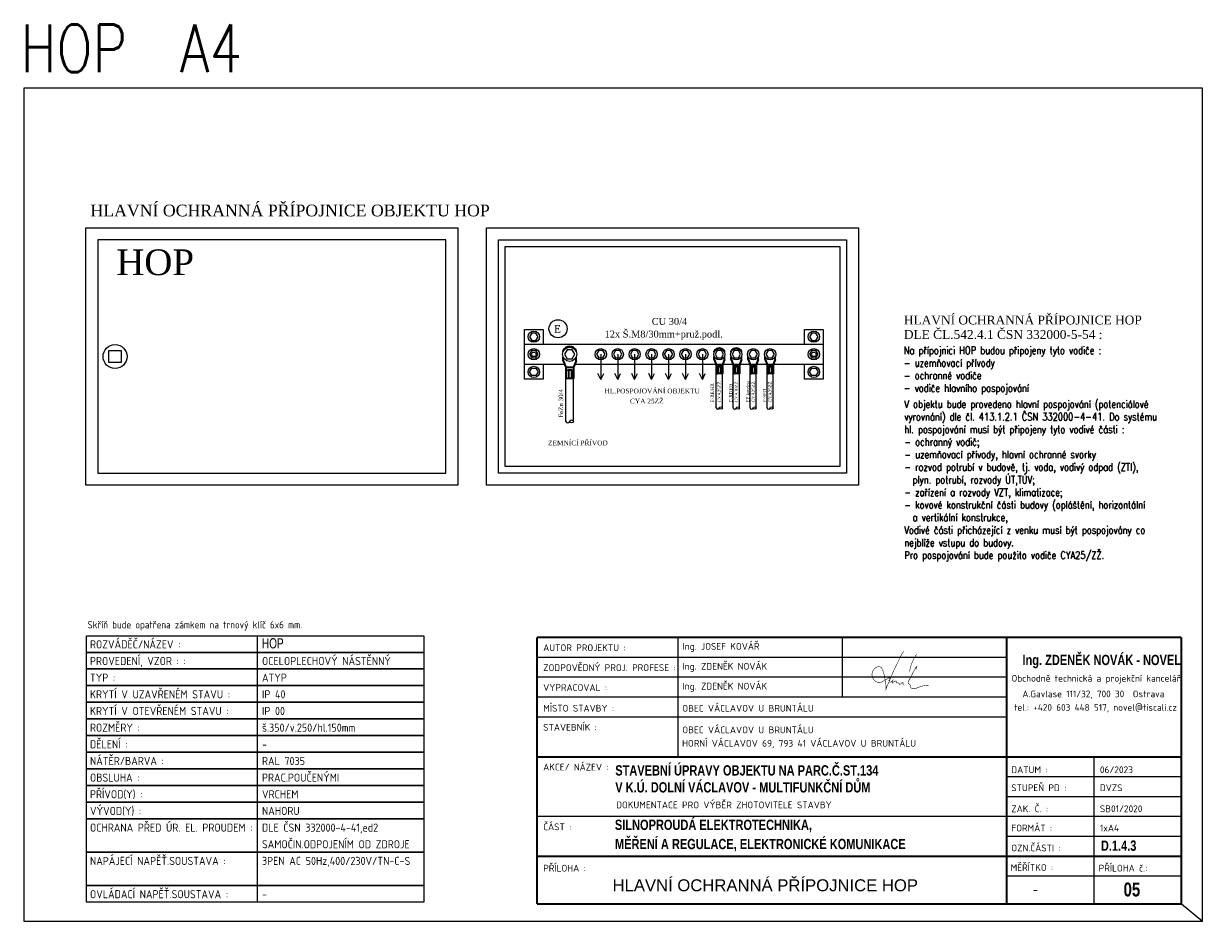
# Model space of a CAD drawing. Header units: millimetres. Extents: x 8237 to 30801, y -1519 to 3799.
# Tile 1 of 4: x 10790 to 11069, y -1519 to -1307. Entities that reach past the tile are written whole.
import ezdxf
from ezdxf.enums import TextEntityAlignment as Align

# ---------------------------------------------------------------- set-up
doc = ezdxf.new("R2010")
doc.units = ezdxf.units.MM
doc.header["$LTSCALE"] = 10
doc.linetypes.add('CENTER', pattern=[2, 1.25, -0.25, 0.25, -0.25])
for name, color, linetype in [('00-A-MOTOR', 3, 'Continuous'), ('00-A-ZEM', 3, 'Continuous'), ('DETAIL', 7, 'Continuous'), ('E1', 3, 'Continuous')]:
    doc.layers.add(name, color=color, linetype=linetype)
doc.styles.add('ad_nadpis', font='impact.ttf')
doc.styles.add('ad_popis', font='isocpeur.ttf')
doc.styles.add('ARIAL', font='arial.ttf')
doc.styles.add('ARIEL3', font='arial.ttf', dxfattribs={"width": 0.7, "height": 3})
doc.styles.add('ISOCP', font='isocp.shx')
doc.styles.add('ROMANS', font='ROMANS.SHX', dxfattribs={"width": 0.8})
doc.styles.add('styl1', font='times.ttf')

# ---------------------------------------------------------------- blocks, each defined once
blk = doc.blocks.new('A$C382656C6')
at = {"color": 7}
blk.add_line((50.06, 0), (50.06, -78.19), dxfattribs=at)
for points in [[(0, 0), (98.99, 0), (98.99, -4.89), (0, -4.89)], [(0, -4.89), (98.99, -4.89), (98.99, -9.77), (0, -9.77)], [(0, -9.77), (98.99, -9.77), (98.99, -14.66), (0, -14.66)], [(0, -14.66), (98.99, -14.66), (98.99, -19.55), (0, -19.55)], [(0, -19.55), (98.99, -19.55), (98.99, -24.43), (0, -24.43)], [(0, -24.43), (98.99, -24.43), (98.99, -29.32), (0, -29.32)], [(0, -29.32), (98.99, -29.32), (98.99, -34.21), (0, -34.21)], [(0, -34.21), (98.99, -34.21), (98.99, -39.09), (0, -39.09)], [(0, -39.09), (98.99, -39.09), (98.99, -43.98), (0, -43.98)], [(0, -43.98), (98.99, -43.98), (98.99, -48.87), (0, -48.87)], [(0, -48.87), (98.99, -48.87), (98.99, -53.75), (0, -53.75)], [(0, -53.75), (98.99, -53.75), (98.99, -63.53), (0, -63.53)], [(0, -63.53), (98.99, -63.53), (98.99, -73.3), (0, -73.3)], [(0, -73.3), (98.99, -73.3), (98.99, -78.19), (0, -78.19)]]:
    blk.add_lwpolyline(points, close=True, dxfattribs=at)
at = {"color": 5, "linetype": 'Continuous', "style": 'ISOCP'}
for s, p in [('ROZVÁDĚČ/NÁZEV :', (1.07, -3.73)), ('PROVEDENÍ, VZOR : :', (1.07, -8.62)), ('TYP :', (1.07, -13.51)), ('KRYTÍ V UZAVŘENÉM STAVU :', (1.07, -18.39)), ('KRYTÍ V OTEVŘENÉM STAVU :', (1.07, -23.28)), ('ROZMĚRY :', (1.07, -28.17)), ('DĚLENÍ :', (1.07, -33.05)), ('NÁTĚR/BARVA :', (1.07, -37.94)), ('OBSLUHA :', (1.07, -42.83)), ('PŘÍVOD(Y) :', (1.07, -47.71)), ('VÝVOD(Y) :', (1.07, -52.6)), ('OCHRANA PŘED ÚR. EL. PROUDEM :', (1.07, -57.49)), ('NAPÁJECÍ NAPĚŤ.SOUSTAVA :', (1.07, -67.26)), ('OVLÁDACÍ NAPĚŤ.SOUSTAVA :', (1.07, -77.03))]:
    blk.add_text(s, height=2.38, dxfattribs=at).set_placement(p)

msp = doc.modelspace()

# ---------------------------------------------------------------- linework, layer by layer
at = {"color": 7}
for p, q in [((10926.304, -1385.106), (10926.304, -1391.06)), ((10930.294, -1385.106), (10930.294, -1391.06)), ((10934.283, -1385.106), (10934.283, -1391.06)), ((10938.273, -1385.106), (10938.273, -1391.06)), ((10942.263, -1385.106), (10942.263, -1391.06)), ((10946.252, -1385.106), (10946.252, -1391.06)), ((10950.242, -1385.106), (10950.242, -1391.06)), ((10926.304, -1391.06), (10925.626, -1389.664)), ((10926.304, -1391.06), (10926.983, -1389.664)), ((10930.294, -1391.06), (10929.615, -1389.664)), ((10930.294, -1391.06), (10930.973, -1389.664)), ((10934.283, -1391.06), (10933.605, -1389.664)), ((10934.283, -1391.06), (10934.962, -1389.664)), ((10938.273, -1391.06), (10937.594, -1389.664)), ((10938.273, -1391.06), (10938.952, -1389.664)), ((10942.263, -1391.06), (10941.584, -1389.664)), ((10942.263, -1391.06), (10942.941, -1389.664)), ((10946.252, -1391.06), (10945.573, -1389.664)), ((10946.252, -1391.06), (10946.931, -1389.664)), ((10950.242, -1391.06), (10949.563, -1389.664)), ((10950.242, -1391.06), (10950.92, -1389.664)), ((10953.509, -1397.747), (10953.509, -1389.695)), ((10954.958, -1397.747), (10954.958, -1389.695)), ((10957.499, -1397.747), (10957.499, -1389.695)), ((10958.948, -1397.747), (10958.948, -1389.695)), ((10961.488, -1397.747), (10961.488, -1389.695)), ((10962.937, -1397.747), (10962.937, -1389.695)), ((10965.478, -1397.747), (10965.478, -1389.695)), ((10966.927, -1397.747), (10966.927, -1389.695)), ((10918.067, -1400.908), (10918.067, -1390.842)), ((10919.879, -1400.908), (10919.879, -1390.842)), ((11021.933, -1479.963), (11021.933, -1451.831)), ((11021.933, -1479.963), (11021.933, -1451.831)), ((11042.524, -1508.096), (11042.524, -1479.963)), ((11042.524, -1507.953), (11042.524, -1479.963))]:
    msp.add_line(p, q, dxfattribs=at)
for p, q in [((10944.451, -1451.831), (10944.451, -1479.963)), ((10983.192, -1451.831), (10983.192, -1465.897)), ((11021.933, -1456.52), (10911.304, -1456.52)), ((11021.933, -1461.208), (10911.304, -1461.208)), ((11021.933, -1461.208), (10911.304, -1461.208)), ((11021.933, -1465.897), (10911.304, -1465.897)), ((11021.933, -1465.897), (10911.304, -1465.897)), ((11021.933, -1470.586), (10911.304, -1470.586)), ((11016.227, -1479.963), (10911.304, -1479.963)), ((11063.114, -1484.652), (11021.933, -1484.652)), ((11063.114, -1489.341), (11021.933, -1489.341)), ((11021.933, -1494.03), (10911.304, -1494.03)), ((11063.114, -1494.03), (11021.933, -1494.03)), ((11063.114, -1498.718), (11021.933, -1498.718)), ((11063.114, -1503.407), (11021.933, -1503.407)), ((11063.114, -1508.096), (11021.933, -1508.096)), ((11042.524, -1514.754), (11042.524, -1508.072)), ((11063.114, -1514.61), (11068.032, -1518.709))]:
    msp.add_line(p, q)
for points in [[(10790.337, -1322.359), (10790.337, -1518.709), (11068.032, -1518.709), (11068.032, -1322.359)], [(10804.989, -1355.33), (10892.603, -1355.33), (10892.603, -1415.932), (10804.989, -1415.932)], [(10899.403, -1355.33), (10987.016, -1355.33), (10987.016, -1415.932), (10899.403, -1415.932)], [(10889.779, -1358.154), (10807.814, -1358.154), (10807.814, -1413.108), (10889.779, -1413.108)], [(10902.227, -1358.154), (10984.192, -1358.154), (10984.192, -1413.108), (10902.227, -1413.108)], [(10903.78, -1359.707), (10982.639, -1359.707), (10982.639, -1411.555), (10903.78, -1411.555)], [(10911.528, -1380.951), (10911.028, -1380.086), (10910.029, -1380.086), (10909.53, -1380.951), (10910.029, -1381.816), (10911.028, -1381.816)], [(10977.489, -1380.951), (10976.989, -1380.086), (10975.99, -1380.086), (10975.491, -1380.951), (10975.99, -1381.816), (10976.989, -1381.816)], [(10813.295, -1387.065), (10810.426, -1387.065), (10810.426, -1384.197), (10813.295, -1384.197)], [(10911.528, -1385.106), (10911.028, -1384.241), (10910.029, -1384.241), (10909.53, -1385.106), (10910.029, -1385.971), (10911.028, -1385.971)], [(10920.219, -1385.106), (10919.594, -1384.025), (10918.346, -1384.025), (10917.721, -1385.106), (10918.346, -1386.188), (10919.594, -1386.188)], [(10927.303, -1385.106), (10926.804, -1384.241), (10925.805, -1384.241), (10925.305, -1385.106), (10925.805, -1385.971), (10926.804, -1385.971)], [(10931.293, -1385.106), (10930.793, -1384.241), (10929.794, -1384.241), (10929.295, -1385.106), (10929.794, -1385.971), (10930.793, -1385.971)], [(10935.282, -1385.106), (10934.783, -1384.241), (10933.784, -1384.241), (10933.285, -1385.106), (10933.784, -1385.971), (10934.783, -1385.971)], [(10939.272, -1385.106), (10938.772, -1384.241), (10937.774, -1384.241), (10937.274, -1385.106), (10937.774, -1385.971), (10938.772, -1385.971)], [(10943.261, -1385.106), (10942.762, -1384.241), (10941.763, -1384.241), (10941.264, -1385.106), (10941.763, -1385.971), (10942.762, -1385.971)], [(10947.251, -1385.106), (10946.752, -1384.241), (10945.753, -1384.241), (10945.253, -1385.106), (10945.753, -1385.971), (10946.752, -1385.971)], [(10951.241, -1385.106), (10950.741, -1384.241), (10949.742, -1384.241), (10949.243, -1385.106), (10949.742, -1385.971), (10950.741, -1385.971)], [(10955.23, -1385.106), (10954.731, -1384.241), (10953.732, -1384.241), (10953.232, -1385.106), (10953.732, -1385.971), (10954.731, -1385.971)], [(10959.22, -1385.106), (10958.72, -1384.241), (10957.721, -1384.241), (10957.222, -1385.106), (10957.721, -1385.971), (10958.72, -1385.971)], [(10963.209, -1385.106), (10962.71, -1384.241), (10961.711, -1384.241), (10961.211, -1385.106), (10961.711, -1385.971), (10962.71, -1385.971)], [(10967.199, -1385.106), (10966.699, -1384.241), (10965.7, -1384.241), (10965.201, -1385.106), (10965.7, -1385.971), (10966.699, -1385.971)], [(10977.489, -1385.106), (10976.989, -1384.241), (10975.99, -1384.241), (10975.491, -1385.106), (10975.99, -1385.971), (10976.989, -1385.971)], [(10911.528, -1389.262), (10911.028, -1390.127), (10910.029, -1390.127), (10909.53, -1389.262), (10910.029, -1388.397), (10911.028, -1388.397)], [(10977.489, -1389.262), (10976.989, -1390.127), (10975.99, -1390.127), (10975.491, -1389.262), (10975.99, -1388.397), (10976.989, -1388.397)]]:
    msp.add_lwpolyline(points, close=True, dxfattribs=at)
for points in [[(10912.727, -1387.53), (10912.727, -1390.941), (10908.331, -1390.941), (10908.331, -1379.271), (10912.727, -1379.271), (10912.727, -1382.682)], [(10974.292, -1382.682), (10974.292, -1379.271), (10978.688, -1379.271), (10978.688, -1390.941), (10974.292, -1390.941), (10974.292, -1387.53)], [(10917.826, -1387.53), (10908.331, -1387.53), (10908.331, -1382.682), (10916, -1382.682)], [(10916, -1382.682), (10978.688, -1382.682)], [(10922.201, -1387.53), (10920.114, -1387.53)], [(10978.688, -1387.53), (10922.201, -1387.53)]]:
    msp.add_lwpolyline(points, dxfattribs=at)
at = {"const_width": 0.468}
for points in [[(10911.304, -1451.831), (11063.114, -1451.831)], [(10911.304, -1451.831), (10911.304, -1514.61)], [(11021.933, -1451.831), (11021.933, -1514.61)], [(11063.114, -1451.831), (11063.114, -1514.61)], [(10911.304, -1479.963), (11063.114, -1479.963)], [(10911.304, -1503.407), (11063.114, -1503.407)], [(10911.304, -1514.61), (11063.114, -1514.61)]]:
    msp.add_lwpolyline(points, dxfattribs=at)
at = {"color": 7, "elevation": 2.236}
msp.add_lwpolyline([(10997.658, -1455.071, 0.125, 0.125, 0), (10997.159, -1455.862, 0.125, 0.125, 0), (10996.899, -1456.394, 0.125, 0.125, 0), (10996.671, -1456.882, 0.125, 0.125, 0), (10996.4, -1457.424, 0.125, 0.125, 0), (10996.063, -1458.096, 0.125, 0.125, 0), (10995.836, -1458.595, 0.125, 0.125, 0), (10995.564, -1459.158, 0.125, 0.125, 0), (10995.26, -1459.801, 0.125, 0.125, 0), (10994.999, -1460.365, 0.125, 0.125, 0), (10994.804, -1460.864, 0.125, 0.125, 0), (10994.109, -1462.505, 0.125, 0.125, 0), (10993.73, -1463.339, 0.125, 0.125, 0), (10993.502, -1464.022, 0.125, 0.125, 0), (10993.502, -1463.264, 0.125, 0.125, 0), (10993.426, -1462.7, 0.125, 0.125, 0), (10993.35, -1462.277, 0.125, 0.125, 0), (10993.241, -1461.594, 0.125, 0.125, 0), (10993.133, -1460.987, 0.125, 0.125, 0.069281), (10992.524, -1459.119, 0.125, 0.125, 0.363408), (10991.602, -1458.707, 0.125, 0.125, 0.6253776), (10990.994, -1462.123, 0.125, 0.125, 0.2725991), (10992.557, -1462.274, 0.125, 0.125, 0.0590795), (10994.575, -1461.028, 0, 0, 0)], format="xyseb", dxfattribs=at)
at = {"color": 7, "const_width": 0.125, "elevation": 2.236}
for points in [[(11000.684, -1455.808), (11000.535, -1456.035, 0.1024738), (10999.047, -1459.796, -11.5580531)], [(11000.538, -1459.304), (11000.7, -1459.045), (11000.782, -1458.801, 1.0178088), (11000.646, -1458.759), (11000.457, -1458.99), (10998.776, -1462.19, 0.1526458), (10998.72, -1462.495, 0.2626554), (10998.927, -1462.776, -0.2350426), (10999.201, -1463.11, -0.0361086), (10999.241, -1463.365, 0.3362865), (10999.708, -1463.887, 0.1312034), (11000.493, -1463.832, -0.1047682), (11003.554, -1463.077, -4.7996007)], [(10994.575, -1461.028, 0.1710202), (10994.223, -1461.857, 0.0557219), (10994.238, -1462.157, 0.5658082), (10994.647, -1462.321, 0.0556213), (10995.219, -1461.776, 10.698259)], [(10995.219, -1461.776), (10995.073, -1462.032, 0.0865717), (10994.909, -1462.494, 0.8922164), (10995.036, -1462.531), (10995.296, -1462.33, -0.0830102), (10995.779, -1462.07, -0.6868705), (10995.965, -1462.292, 0.6547362), (10996.151, -1462.536, -0.1742059), (10996.501, -1462.574, -0.242818), (10996.597, -1462.701, 0.1915647), (10996.687, -1462.849, 0.3876888), (10996.857, -1462.833, -0.1065624), (10997.436, -1462.42, -0.390694), (10997.542, -1462.457, -0.2497165), (10997.542, -1462.552, 0.1936751), (10997.51, -1462.849, 0.7562619), (10997.674, -1462.849, -0.0943415)]]:
    msp.add_lwpolyline(points, format="xyb", dxfattribs=at)
at = {"color": 60}
msp.add_circle((10916.224, -1379.08), 2.128, dxfattribs=at)
at = {"color": 7}
for centre, radius in [((10910.529, -1380.951), 1.33), ((10976.49, -1380.951), 1.33), ((10811.861, -1385.631), 2.824), ((10910.529, -1385.106), 1.33), ((10918.97, -1385.106), 1.662), ((10926.304, -1385.106), 1.33), ((10930.294, -1385.106), 1.33), ((10934.283, -1385.106), 1.33), ((10938.273, -1385.106), 1.33), ((10942.263, -1385.106), 1.33), ((10946.252, -1385.106), 1.33), ((10950.242, -1385.106), 1.33), ((10954.231, -1385.106), 1.33), ((10958.221, -1385.106), 1.33), ((10962.21, -1385.106), 1.33), ((10966.2, -1385.106), 1.33), ((10976.49, -1385.106), 1.33), ((10910.529, -1385.106), 0.532), ((10976.49, -1385.106), 0.532), ((10910.529, -1389.262), 1.33), ((10976.49, -1389.262), 1.33)]:
    msp.add_circle(centre, radius, dxfattribs=at)
for centre, major_axis in [((10953.871, -1397.747), (0.362, 0)), ((10957.861, -1397.747), (0.362, 0)), ((10961.85, -1397.747), (0.362, 0)), ((10965.84, -1397.747), (0.362, 0)), ((10918.52, -1400.908), (0.453, 0))]:
    msp.add_ellipse(centre, major_axis=major_axis, ratio=0.7482696, start_param=3.1415927, end_param=6.2831853, dxfattribs=at)
for centre, major_axis in [((10954.596, -1397.747), (0.362, 0)), ((10958.586, -1397.747), (0.362, 0)), ((10962.575, -1397.747), (0.362, 0)), ((10966.565, -1397.747), (0.362, 0)), ((10919.426, -1400.908), (0.453, 0))]:
    msp.add_ellipse(centre, major_axis=major_axis, ratio=0.7482696, dxfattribs=at)
at = {"layer": 'DETAIL', "color": 7, "lineweight": 35}
for points in [[(10917.46, -1384.41), (10917.46, -1384.2)], [(10920.48, -1384.41), (10920.48, -1384.2)], [(10917.46, -1386.616), (10917.46, -1385.802)], [(10917.46, -1386.616), (10918.064, -1388.126)], [(10920.48, -1386.616), (10919.876, -1388.126)], [(10920.48, -1386.616), (10920.48, -1385.802)], [(10953.023, -1384.55), (10953.023, -1384.382)], [(10953.023, -1386.314), (10953.023, -1385.663)], [(10953.023, -1386.314), (10953.507, -1387.522)], [(10955.439, -1386.314), (10954.956, -1387.522)], [(10955.439, -1384.55), (10955.439, -1384.382)], [(10955.439, -1386.314), (10955.439, -1385.663)], [(10957.013, -1384.55), (10957.013, -1384.382)], [(10957.013, -1386.314), (10957.013, -1385.663)], [(10957.013, -1386.314), (10957.496, -1387.522)], [(10959.428, -1386.314), (10958.945, -1387.522)], [(10959.428, -1384.55), (10959.428, -1384.382)], [(10959.428, -1386.314), (10959.428, -1385.663)], [(10961.003, -1386.314), (10961.003, -1385.663)], [(10961.003, -1386.314), (10961.486, -1387.522)], [(10963.418, -1386.314), (10962.935, -1387.522)], [(10963.418, -1386.314), (10963.418, -1385.663)], [(10964.992, -1386.314), (10964.992, -1385.663)], [(10964.992, -1386.314), (10965.475, -1387.522)], [(10967.408, -1386.314), (10966.924, -1387.522)], [(10967.408, -1386.314), (10967.408, -1385.663)], [(10918.064, -1388.126), (10919.876, -1388.126)], [(10918.064, -1388.126), (10918.064, -1390.843)], [(10918.064, -1388.881), (10918.668, -1388.73), (10919.272, -1388.73), (10919.423, -1388.73), (10919.876, -1388.881)], [(10918.668, -1388.73), (10918.668, -1390.692)], [(10919.423, -1388.73), (10919.423, -1390.692)], [(10919.876, -1388.126), (10919.876, -1390.843)], [(10953.507, -1387.522), (10954.956, -1387.522)], [(10953.507, -1387.522), (10953.507, -1389.696)], [(10953.507, -1388.126), (10953.99, -1388.005), (10954.473, -1388.005), (10954.594, -1388.005), (10954.956, -1388.126)], [(10953.507, -1389.696), (10953.99, -1389.575), (10954.473, -1389.575), (10954.594, -1389.575), (10954.956, -1389.696)], [(10953.99, -1388.005), (10953.99, -1389.575)], [(10954.594, -1388.005), (10954.594, -1389.575)], [(10954.956, -1387.522), (10954.956, -1389.696)], [(10957.496, -1387.522), (10958.945, -1387.522)], [(10957.496, -1387.522), (10957.496, -1389.696)], [(10957.496, -1388.126), (10957.979, -1388.005), (10958.462, -1388.005), (10958.583, -1388.005), (10958.945, -1388.126)], [(10957.496, -1389.696), (10957.979, -1389.575), (10958.462, -1389.575), (10958.583, -1389.575), (10958.945, -1389.696)], [(10957.979, -1388.005), (10957.979, -1389.575)], [(10958.583, -1388.005), (10958.583, -1389.575)], [(10958.945, -1387.522), (10958.945, -1389.696)], [(10961.486, -1387.522), (10962.935, -1387.522)], [(10961.486, -1387.522), (10961.486, -1389.696)], [(10961.486, -1388.126), (10961.969, -1388.005), (10962.452, -1388.005), (10962.573, -1388.005), (10962.935, -1388.126)], [(10961.486, -1389.696), (10961.969, -1389.575), (10962.452, -1389.575), (10962.573, -1389.575), (10962.935, -1389.696)], [(10961.969, -1388.005), (10961.969, -1389.575)], [(10962.573, -1388.005), (10962.573, -1389.575)], [(10962.935, -1387.522), (10962.935, -1389.696)], [(10965.475, -1387.522), (10966.924, -1387.522)], [(10965.475, -1387.522), (10965.475, -1389.696)], [(10965.475, -1388.126), (10965.958, -1388.005), (10966.441, -1388.005), (10966.562, -1388.005), (10966.924, -1388.126)], [(10965.475, -1389.696), (10965.958, -1389.575), (10966.441, -1389.575), (10966.562, -1389.575), (10966.924, -1389.696)], [(10965.958, -1388.005), (10965.958, -1389.575)], [(10966.562, -1388.005), (10966.562, -1389.575)], [(10966.924, -1387.522), (10966.924, -1389.696)], [(10918.064, -1390.843), (10918.668, -1390.692), (10919.272, -1390.692), (10919.423, -1390.692), (10919.876, -1390.843)]]:
    msp.add_lwpolyline(points, dxfattribs=at)
for centre, radius in [((10918.97, -1385.006), 1.711), ((10954.231, -1385.026), 1.369), ((10958.221, -1385.026), 1.369)]:
    msp.add_arc(centre, radius, 28.07249, 151.92751, dxfattribs=at)

# ---------------------------------------------------------------- block references
at = {"layer": '00-A-MOTOR', "color": 2, "linetype": 'Continuous', "xscale": 0.8032499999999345, "yscale": 0.8032499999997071, "zscale": 0.8032499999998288}
msp.add_blockref('A$C382656C6', (10805.096, -1451.405), dxfattribs=at)

# ---------------------------------------------------------------- texts
at = {"color": 2, "linetype": 'Continuous', "style": 'ROMANS', "width": 0.8}
for s, p in [('HOP', (10789.584, -1318.651)), ('A4', (10827.16, -1318.651))]:
    msp.add_text(s, height=11.25, dxfattribs=at).set_placement(p)
at = {"color": 60, "style": 'styl1'}
for s, height, p in [('HLAVNÍ OCHRANNÁ PŘÍPOJNICE OBJEKTU HOP', 2.76829, (10806.058, -1349.834)), ('HLAVNÍ OCHRANNÁ PŘÍPOJNICE HOP', 2.08436, (10997.704, -1375.982)), ('DLE ČL.542.4.1 ČSN 332000-5-54 :', 2.08436, (10997.704, -1379.391))]:
    msp.add_text(s, height=height, dxfattribs=at).set_placement(p, align=Align.TOP_LEFT)
for s, height, p in [('HOP', 6.0656, (10812.143, -1366.45)), ('E', 1.761, (10915.273, -1379.974)), ('CU 30/4', 1.6175, (10938.309, -1378.168)), ('12x Š.M8/30mm+pruž.podl.', 1.6175, (10927.199, -1381.148)), ('HL.POSPOJOVÁNÍ OBJEKTU', 1.13225, (10927.158, -1394.318)), ('CYA 25ZŽ', 1.1323, (10933.169, -1396.693)), ('ZEMNÍCÍ PŘÍVOD', 1.13225, (10913.869, -1406.555))]:
    msp.add_text(s, height=height, dxfattribs=at).set_placement(p)
at = {"color": 60, "linetype": 'CENTER', "ltscale": 0.3, "style": 'styl1'}
for s, p in [('E-RE/HR', (10952.939, -1396.404)), ('CYA25ZŽ', (10954.577, -1396.434)), ('E-RD103', (10957.275, -1396.404)), ('CYA10ZŽ', (10958.567, -1396.434)), ('EP kotelna', (10961.265, -1396.404)), ('CYA25ZŽ', (10962.557, -1396.434)), ('CYA25ZŽ', (10966.546, -1396.434)), ('E-SPD', (10965.254, -1396.404))]:
    msp.add_text(s, height=0.746, rotation=90, dxfattribs=at).set_placement(p)
at = {"color": 60, "style": 'styl1'}
msp.add_text('FeZn 30/4', height=1.0657, rotation=90, dxfattribs=at).set_placement((10917.433, -1400.044))
at = {"color": 5, "linetype": 'Continuous', "style": 'ARIEL3', "width": 0.7}
msp.add_text('HOP', height=2.4097, dxfattribs=at).set_placement((10846.478, -1454.403))
for s, height, style, p in [('AUTOR PROJEKTU :', 1.59701, 'ad_popis', (10912.73, -1455.043)), ('Ing. JOSEF KOVÁŘ', 1.59701, 'ad_popis', (10945.581, -1454.73)), ('Ing. ZDENĚK NOVÁK - NOVEL', 2.41972, 'ad_nadpis', (11025.652, -1458.336)), ('ZODPOVĚDNÝ PROJ. PROFESE :', 1.59701, 'ad_popis', (10912.73, -1459.732)), ('Ing. ZDENĚK NOVÁK', 1.59701, 'ad_popis', (10945.581, -1459.418)), ('Ing. ZDENĚK NOVÁK', 1.59701, 'ad_popis', (10945.581, -1464.107)), ('Obchodně technická a projekční kancelář ', 1.57282, 'ad_popis', (11023.07, -1462.235)), ('VYPRACOVAL :', 1.59701, 'ad_popis', (10912.73, -1464.421)), ('A.Gavlase 111/32, 700 30  Ostrava', 1.57282, 'ad_popis', (11025.637, -1465.911)), ('MÍSTO STAVBY :', 1.59701, 'ad_popis', (10912.73, -1469.296)), ('OBEC V%%193CLAVOV U BRUNT%%193LU', 1.59701, 'ad_popis', (10945.508, -1469.305, -9.546)), ('tel.: +420 603 448 517, novel@tiscali.cz', 1.57282, 'ad_popis', (11023.665, -1469.104)), ('STAVEBNÍK :', 1.59701, 'ad_popis', (10912.73, -1473.798)), ('OBEC V%%193CLAVOV U BRUNT%%193LU', 1.59701, 'ad_popis', (10945.508, -1474.401, -9.546)), ('HORNÍ VÁCLAVOV 69, 793 41 VÁCLAVOV U BRUNTÁLU', 1.59701, 'ad_popis', (10945.459, -1477.569, -9.546)), ('AKCE/ NÁZEV :', 1.59701, 'ad_popis', (10912.73, -1483.176)), ('STAVEBNÍ ÚPRAVY OBJEKTU NA PARC.Č.ST.134', 2.41972, 'ad_nadpis', (10929.714, -1484.355, -9.546)), ('DATUM :', 1.597, 'ad_popis', (11023.019, -1483.8)), ('06/2023', 1.597, 'ad_popis', (11043.89, -1483.8)), ('V K.Ú. DOLNÍ VÁCLAVOV - MULTIFUNKČNÍ DŮM', 2.41972, 'ad_nadpis', (10929.714, -1488.345, -9.546)), ('STUPEŇ PD :', 1.59701, 'ad_popis', (11023.019, -1488.042)), ('DVZS', 1.597, 'ad_popis', (11043.89, -1488.042)), ('DOKUMENTACE PRO VÝBĚR ZHOTOVITELE STAVBY', 1.59701, 'ad_popis', (10929.921, -1492.078)), ('ZAK. Č. :', 1.597, 'ad_popis', (11023.019, -1492.995)), ('SB01/2020', 1.597, 'ad_popis', (11043.89, -1492.995)), ('ČÁST :', 1.597, 'ad_popis', (10912.73, -1497.242)), ('FORMÁT :', 1.597, 'ad_popis', (11023.019, -1497.531)), ('1xA4', 1.597, 'ad_popis', (11043.89, -1497.531)), ('OZN.ČÁSTI :', 1.59701, 'ad_popis', (11023.019, -1502.219)), ('PŘÍLOHA :', 1.597, 'ad_popis', (10912.73, -1506.991)), ('MĚŘÍTKO :', 1.597, 'ad_popis', (11022.859, -1506.84)), ('PŘÍLOHA č.:', 1.59701, 'ad_popis', (11043.61, -1506.983)), ('HLAVNÍ OCHRANNÁ PŘÍPOJNICE HOP', 2.80994, 'ARIAL', (10929.068, -1511.622)), ('05', 3.2783, 'ad_nadpis', (11049.474, -1512.844)), ('-', 1.839, 'ad_popis', (11028.075, -1512.172))]:
    msp.add_text(s, height=height, dxfattribs=dict(style=style)).set_placement(p)
at = {"color": 5, "linetype": 'Continuous', "style": 'ISOCP'}
for s, height, p in [('OCELOPLECHOVÝ NÁSTĚNNÝ', 1.91173, (10846.478, -1458.328)), ('ATYP', 1.9117, (10846.478, -1462.254)), ('IP 40', 1.9117, (10846.478, -1466.179)), ('IP 00', 1.9117, (10846.478, -1470.104)), ('š.350/v.250/hl.150mm', 1.91173, (10846.478, -1474.029)), ('-', 1.912, (10846.478, -1477.954)), ('RAL 7035', 1.9117, (10846.478, -1481.88)), ('PRAC.POUČENÝMI', 1.91173, (10846.478, -1485.805)), ('VRCHEM', 1.9117, (10846.478, -1489.73)), ('NAHORU', 1.9117, (10846.478, -1493.655)), ('DLE ČSN 332000-4-41,ed2', 1.91173, (10846.478, -1497.581)), ('SAMOČIN.ODPOJENÍM OD ZDROJE', 1.91173, (10846.478, -1501.506)), ('3PEN AC 50Hz,400/230V/TN-C-S', 1.91173, (10846.478, -1505.431)), ('-', 1.912, (10846.478, -1513.282))]:
    msp.add_text(s, height=height, dxfattribs=at).set_placement(p)
at = {"width": 223.25009, "attachment_point": 1, "style": 'ad_nadpis'}
for s, insert, char_height in [('SILNOPROUDÁ ELEKTROTECHNIKA,', (10929.63, -1494.755, -8.438), 2.41972), ('MĚŘENÍ A REGULACE, ELEKTRONICKÉ KOMUNIKACE', (10929.645, -1499.287, -8.438), 2.41972), ('D.1.4.3', (11044.122, -1499.67, -8.438), 2.4197)]:
    msp.add_mtext(s, dxfattribs=dict(at, insert=insert, char_height=char_height))
at = {"layer": '00-A-ZEM', "color": 5, "insert": (10997.701, -1383.278), "char_height": 1.77914, "width": 66.23368, "attachment_point": 1, "style": 'ROMANS'}
msp.add_mtext('Na přípojnici HOP budou připojeny tyto vodiče :\\P- uzemňovací přívody\\P- ochranné vodiče\\P- vodiče hlavního pospojování', dxfattribs=at)
at = {"layer": 'E1', "color": 5, "insert": (10997.809, -1395.961), "char_height": 1.779142, "width": 66.23368, "attachment_point": 1, "style": 'ROMANS'}
msp.add_mtext('V objektu bude provedeno hlavní pospojování (potenciálové vyrovnání) dle čl. 413.1.2.1 ČSN 332000-4-41. Do systému hl. pospojování musí být připojeny tyto vodivé části :\\P- ochranný vodič;\\P- uzemňovací přívody, hlavní ochranné svorky\\P- rozvod potrubí v budově, tj. voda, vodivý odpad (ZTI),    \\P  plyn. potrubí, rozvody ÚT,TÚV;\\P- zařízení a rozvody VZT, klimatizace; \\P- kovové konstrukční části budovy (opláštění, horizontální \\P  a vertikální konstrukce,\\PVodivé části přicházející z venku musí být pospojovány co nejblíže vstupu do budovy.\\PPro pospojování bude použito vodiče CYA25/ZŽ.', dxfattribs=at)
at = {"layer": 'E1', "color": 5, "linetype": 'Continuous', "insert": (10805.384, -1447.984), "char_height": 1.70691, "width": 67.83838, "attachment_point": 1, "style": 'ISOCP'}
msp.add_mtext('Skříň bude opatřena zámkem na trnový klíč 6x6 mm.', dxfattribs=at)

doc.saveas('drawing.dxf')
